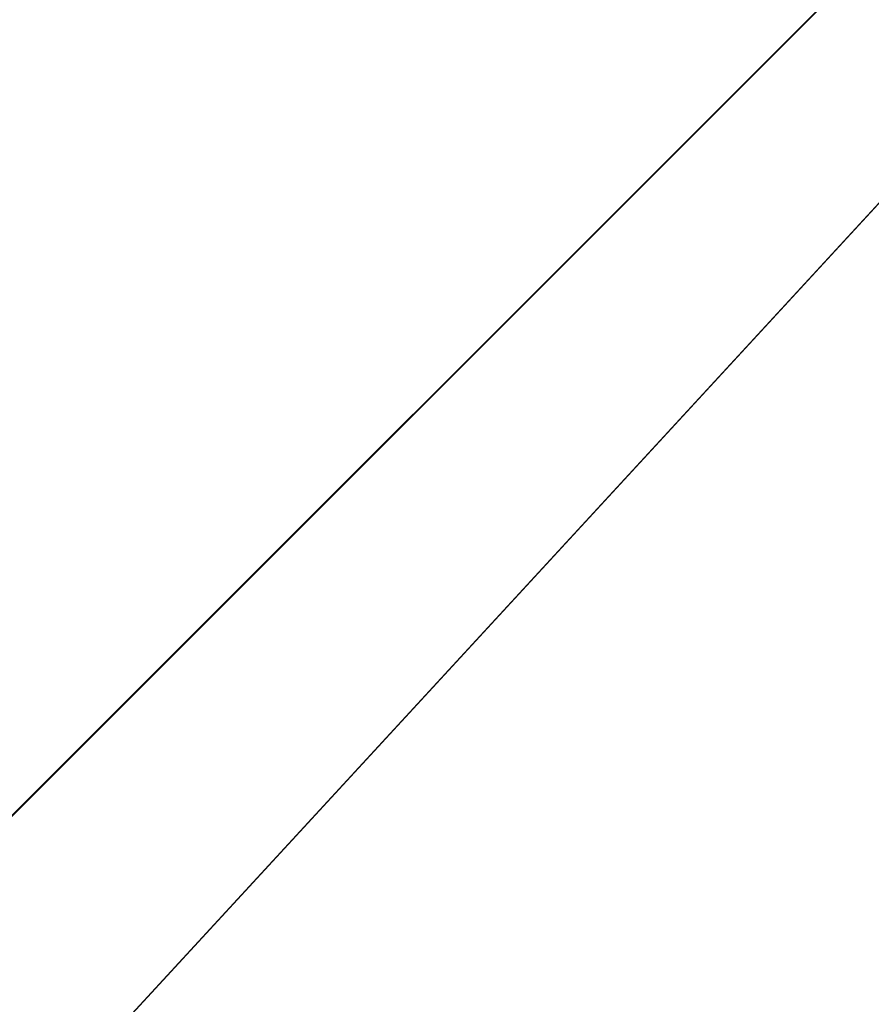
# Model space of a CAD drawing. Extents: x 1 to 133, y -67 to 66.
# Tile 48 of 256: x 23.9635 to 24.0605, y -33.1605 to -33.0482. Entities that reach past the tile are written whole.
import ezdxf

# ---------------------------------------------------------------- set-up
doc = ezdxf.new("R2010")
doc.units = 0
doc.header["$LTSCALE"] = 25.4
doc.layers.get('0').update_dxf_attribs({"color": 13, "linetype": 'CONTINUOUS'})

# ---------------------------------------------------------------- blocks, each defined once
blk = doc.blocks.new('MEKONG-4698_STL')
at = {"color": 250}
for p, q in [((23.96515, -33.17362, 52.10149), (24.78497, -32.28368, 52.10163)), ((23.96515, -33.17362, 52.10149), (24.78497, -32.28368, 52.10163)), ((24.63635, -32.46516, 45.2516), (23.6503, -33.45121, 45.25145)), ((24.63635, -32.46516, 45.2516), (23.6503, -33.45121, 45.25145)), ((23.6503, -33.4513, 45.85145), (24.63635, -32.46525, 45.8516)), ((23.6503, -33.4513, 45.85145), (24.63635, -32.46525, 45.8516))]:
    blk.add_line(p, q, dxfattribs=at)
mesh = blk.add_polyface(dxfattribs=at)
corners = [(24.21415, -33.4405, 51.89071), (24.78497, -32.28368, 52.10163), (23.96515, -33.17362, 52.10149), (24.85165, -32.33635, 52.05256)]
mesh.append_faces([[corners[k] for k in face] for face in [(0, 1, 2), (1, 0, 3)]], dxfattribs={"vtx0": -1, "color": 250})

msp = doc.modelspace()

# ---------------------------------------------------------------- block references
at = {"color": 0}
msp.add_blockref('MEKONG-4698_STL', (0, 0), dxfattribs=at)

doc.saveas('drawing.dxf')
